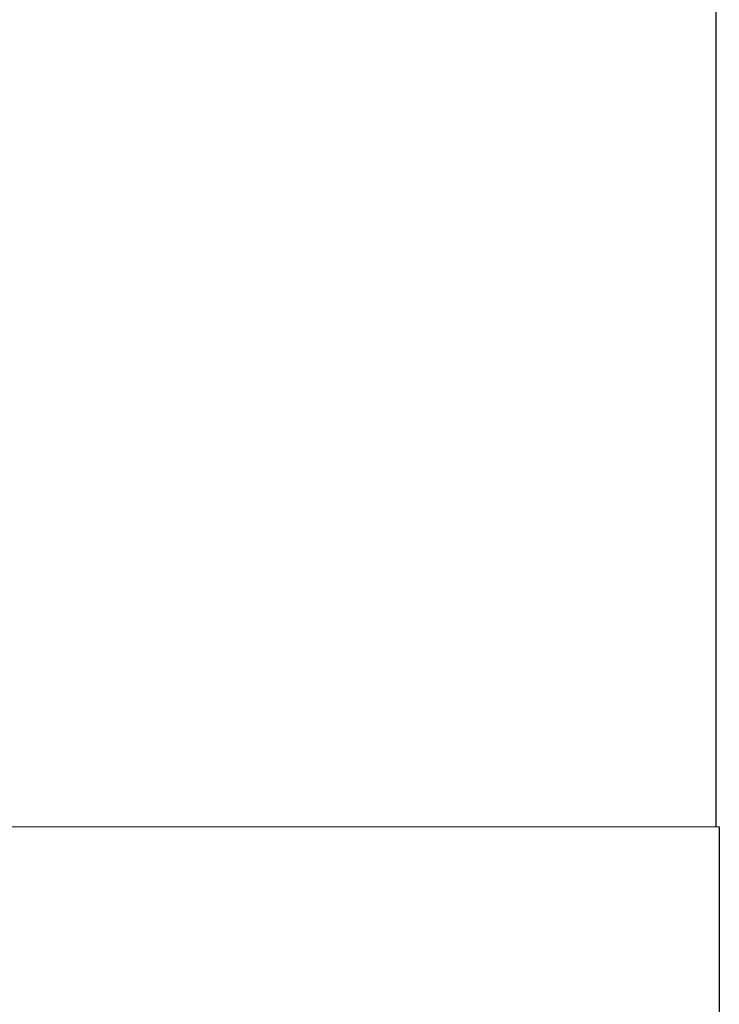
# Model space of a CAD drawing. Header units: millimetres. Extents: x -25478 to 4005, y -8416 to 11348.
# Tile 173 of 256: x -11450 to -11147, y 3903 to 4330. Entities that reach past the tile are written whole.
import ezdxf

# ---------------------------------------------------------------- set-up
doc = ezdxf.new("R2010")
doc.units = ezdxf.units.MM
doc.header["$MEASUREMENT"] = 0
doc.linetypes.add('Wipeout_Contour', pattern=[1000, 0, -1000])
for name, color, linetype in [('POHLED ZÁPADNÍ_1_Konstrukce - nosné', 7, 'Continuous'), ('POHLED ZÁPADNÍ_1_Nové_Konstrukce - nosné', 7, 'Continuous'), ('POHLED ZÁPADNÍ_1_Nové_Výplně - Povrchové', 7, 'Continuous'), ('POHLED ZÁPADNÍ_1_Výplně - Povrchové', 7, 'Continuous')]:
    doc.layers.add(name, color=color, linetype=linetype)

msp = doc.modelspace()

# ---------------------------------------------------------------- wipeouts: each hides what was drawn before it
at = {"color": 254, "linetype": 'Wipeout_Contour', "lineweight": 0, "ltscale": 38059.441233}
msp.add_wipeout([(-11148.39, 6900.49), (-11148.39, 3980), (-11148.1, 6900.49)], dxfattribs=at).dxf.layer = 'POHLED ZÁPADNÍ_1_Nové_Výplně - Povrchové'

# ---------------------------------------------------------------- next in the draw order: wipeouts: each hides what was drawn before it
at = {"color": 254, "linetype": 'Wipeout_Contour', "lineweight": 0, "ltscale": 73198.425616}
msp.add_wipeout([(-11147.09, 3980), (-24623.04, 3980), (-24623.04, 3180), (-11147.09, 3180)], dxfattribs=at).dxf.layer = 'POHLED ZÁPADNÍ_1_Výplně - Povrchové'

# ---------------------------------------------------------------- next in the draw order: linework, layer by layer
at = {"layer": 'POHLED ZÁPADNÍ_1_Konstrukce - nosné', "color": 251, "linetype": 'Continuous', "lineweight": 20, "true_color": 0x6a6a6a}
msp.add_line((-11147.09, 3980), (-24623.04, 3980), dxfattribs=at)
at = {"layer": 'POHLED ZÁPADNÍ_1_Nové_Konstrukce - nosné', "color": 1, "linetype": 'Continuous', "lineweight": 25}
for p, q in [((-11148.39, 3980), (-11148.39, 6900.49)), ((-11147.09, 3980), (-11147.09, 3480))]:
    msp.add_line(p, q, dxfattribs=at)

doc.saveas('drawing.dxf')
